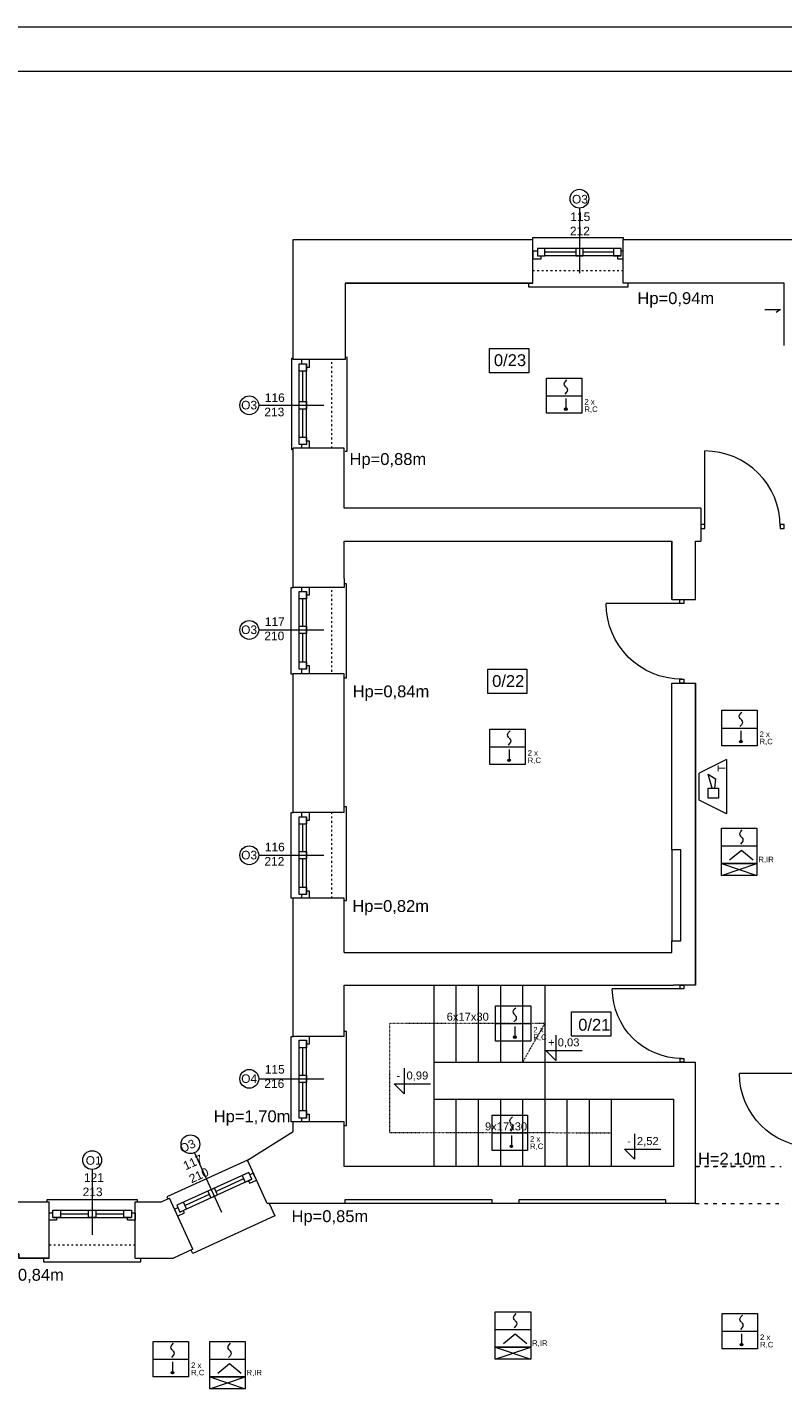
# Model space of a CAD drawing. Header units: centimetres. Extents: x 74437 to 92332, y -37016 to -3432.
# Tile 18 of 68: x 80290 to 81312, y -30092 to -28252. Entities that reach past the tile are written whole.
import ezdxf

# ---------------------------------------------------------------- set-up
doc = ezdxf.new("R2010")
doc.units = ezdxf.units.CM
doc.header["$LTSCALE"] = 0.02
doc.linetypes.add('ACAD_ISO03W100', pattern=[30, 12, -18])
doc.layers.get('0').update_dxf_attribs({"color": 8, "lineweight": 13})
for name, color, linetype, lineweight in [('_pk_tabelka', 7, 'Continuous', 15), ('ei30', 8, 'Continuous', 13), ('Linia SSP', 7, 'Continuous', 35), ('LINIE PRZEKROJOWE', 8, 'Continuous', 13), ('OPISY', 8, 'Continuous', 13), ('OSIE', 8, 'ACAD_ISO03W100', 13), ('stolarka', 8, 'Continuous', 13), ('WIDOK', 8, 'Continuous', 13)]:
    doc.layers.add(name, color=color, linetype=linetype, lineweight=lineweight)
doc.styles.get("Standard").update_dxf_attribs({"font": 'arial.ttf', "height": 12})

# ---------------------------------------------------------------- blocks, each defined once
blk = doc.blocks.new('*U3')
at = {"layer": 'stolarka', "transparency": 33554684}
blk.add_lwpolyline([(5, 0), (5, 95)], dxfattribs=at)
for points in [[(0, 2.5), (0, -2.5), (5, -2.5), (5, 2.5)], [(100, -2.5), (105, -2.5), (105, 2.5), (100, 2.5)]]:
    blk.add_lwpolyline(points, close=True, dxfattribs=at)
blk.add_arc((5, 0), 95, 0, 90, dxfattribs=at)

msp = doc.modelspace()

# ---------------------------------------------------------------- hatches: boundary and pattern name
at = {"layer": 'Linia SSP', "lineweight": 5}
for points in [[(81020.2, -28768.4, 1), (81016.8, -28768.4, 1)], [(81257, -29217.5, 1), (81253.5, -29217.5, 1)], [(80943.6, -29242.8, 1), (80940.1, -29242.8, 1)], [(80951.2, -29616.8, 1), (80947.7, -29616.8, 1)], [(80946.7, -29764.3, 1), (80943.2, -29764.3, 1)], [(81257.7, -30032.3, 1), (81254.2, -30032.3, 1)], [(80488.4, -30070.1, 1), (80484.9, -30070.1, 1)]]:
    msp.add_hatch(color=256, dxfattribs=at).paths.add_polyline_path(points)

# ---------------------------------------------------------------- linework, layer by layer
for points in [[(80974, -28539.2), (80974, -28536.2), (81096, -28536.2), (81096, -28539.2)], [(80974, -28598.1), (80967.9, -28598.1), (80967.9, -28603.1), (81098, -28603.1), (81103, -28603.1), (81103, -28598.1)], [(81287.7, -28633.8), (81309, -28633.8), (81303.1, -28637.5)], [(80720, -28825.1), (80722.9, -28825.1), (80722.9, -28698.4), (80722.9, -28698.3), (80720, -28698.3)], [(80650, -28823.3), (80648, -28823.3), (80648, -28699.5), (80650, -28699.5)], [(80650, -29126.4), (80647, -29126.4), (80647, -29009.1), (80650, -29009.1)], [(80719, -29131.1), (80721.9, -29131.1), (80721.9, -29004.4), (80721.9, -29004.3), (80719, -29004.3)], [(80719, -29432.3), (80721.9, -29432.3), (80721.9, -29305.7), (80721.9, -29305.6), (80719, -29305.6)], [(80650, -29429.1), (80647, -29429.1), (80647, -29313.1), (80650, -29313.1)], [(80840, -29546.5), (80840, -29791.5)], [(80870, -29546.5), (80870, -29650.5)], [(80900, -29546.5), (80900, -29650.5)], [(80930, -29546.5), (80930, -29650.5)], [(80960, -29546.5), (80960, -29650.5)], [(80990, -29546.5), (80990, -29650.5)], [(80650, -29731.1), (80647, -29731.1), (80647, -29616.1), (80650, -29616.1)], [(80719, -29736.1), (80721.9, -29736.1), (80721.9, -29609.5), (80721.9, -29609.4), (80719, -29609.4)], [(80870, -29700.5), (80870, -29791.5)], [(80900, -29700.5), (80900, -29791.5)], [(80930, -29700.5), (80930, -29791.5)], [(80960, -29700.5), (80960, -29791.5)], [(80990, -29700.5), (80990, -29791.5)], [(81020, -29700.5), (81020, -29791.5)], [(81050, -29700.5), (81050, -29791.5)], [(81080, -29700.5), (81080, -29791.5)], [(80589.1, -29785.7), (80587.9, -29783), (80479.1, -29832.6), (80480.3, -29835.4)], [(80317, -29839.4), (80317, -29836.4), (80439, -29836.4), (80439, -29839.4)], [(80617.2, -29841.5), (80624.9, -29858.3), (80514.2, -29909), (80514.2, -29909), (80512.1, -29904.5)], [(80317, -29915.4), (80312, -29915.4), (80312, -29920.4), (80439, -29920.4), (80444, -29920.4), (80444, -29915.4)]]:
    msp.add_lwpolyline(points)
at = {"layer": '_pk_tabelka', "color": 7, "ltscale": 3}
for p, q in [((82865.7, -28252.2), (74455.7, -28252.2)), ((82805.7, -28312.2), (74705.7, -28312.2))]:
    msp.add_line(p, q, dxfattribs=at)
at = {"layer": 'Linia SSP', "linetype": 'Continuous', "lineweight": 5}
for p, q in [((81016.3, -28734.1), (81016.7, -28732.5)), ((81016.7, -28735.7), (81016.3, -28734.1)), ((81016.7, -28732.5), (81017.9, -28730.8)), ((81017.6, -28737.1), (81016.7, -28735.7)), ((81017.9, -28730.8), (81019.8, -28728.6)), ((81019.1, -28745.7), (81017.1, -28747.9)), ((81017.9, -28737.5), (81017.6, -28737.1)), ((81018.5, -28738.2), (81017.9, -28737.5)), ((81018.5, -28738.2), (81019.1, -28738.9)), ((81019.1, -28738.9), (81019.4, -28739.4)), ((81020.3, -28743.9), (81019.1, -28745.7)), ((81019.4, -28739.4), (81020.3, -28740.7)), ((81020.3, -28740.7), (81020.7, -28742.3)), ((81020.7, -28742.3), (81020.3, -28743.9)), ((81253.1, -29183.2), (81253.5, -29181.6)), ((81253.5, -29184.8), (81253.1, -29183.2)), ((81253.5, -29181.6), (81254.7, -29179.8)), ((81254.4, -29186.1), (81253.5, -29184.8)), ((81255.9, -29194.7), (81253.9, -29196.9)), ((81254.7, -29186.6), (81254.4, -29186.1)), ((81254.7, -29179.8), (81256.6, -29177.6)), ((81255.3, -29187.3), (81254.7, -29186.6)), ((81255.3, -29187.3), (81255.9, -29188)), ((81255.9, -29188), (81256.2, -29188.4)), ((81257.1, -29193), (81255.9, -29194.7)), ((81256.2, -29188.4), (81257.1, -29189.8)), ((81257.1, -29189.8), (81257.5, -29191.4)), ((81257.5, -29191.4), (81257.1, -29193)), ((80939.6, -29208.5), (80940, -29206.9)), ((80940, -29210.1), (80939.6, -29208.5)), ((80940, -29206.9), (80941.2, -29205.2)), ((80940.9, -29211.5), (80940, -29210.1)), ((80941.2, -29211.9), (80940.9, -29211.5)), ((80941.2, -29205.2), (80943.1, -29203)), ((80941.8, -29212.6), (80941.2, -29211.9)), ((80941.8, -29212.6), (80942.4, -29213.3)), ((80942.4, -29213.3), (80942.7, -29213.8)), ((80942.7, -29213.8), (80943.6, -29215.1)), ((80942.4, -29220.1), (80940.5, -29222.3)), ((80943.6, -29218.3), (80942.4, -29220.1)), ((80943.6, -29215.1), (80944, -29216.7)), ((80944, -29216.7), (80943.6, -29218.3)), ((81253.7, -29342.5), (81254.1, -29340.9)), ((81254.1, -29344.1), (81253.7, -29342.5)), ((81254.1, -29340.9), (81255.3, -29339.1)), ((81255.3, -29339.1), (81257.2, -29336.9)), ((81255, -29345.4), (81254.1, -29344.1)), ((81256.5, -29354), (81254.6, -29356.2)), ((81255.3, -29345.9), (81255, -29345.4)), ((81255.9, -29346.5), (81255.3, -29345.9)), ((81255.9, -29346.5), (81256.5, -29347.2)), ((81256.5, -29347.2), (81256.8, -29347.7)), ((81257.7, -29352.2), (81256.5, -29354)), ((81256.8, -29347.7), (81257.7, -29349)), ((81257.7, -29349), (81258.1, -29350.6)), ((81258.1, -29350.6), (81257.7, -29352.2)), ((80947.2, -29582.6), (80947.6, -29581)), ((80947.6, -29581), (80948.8, -29579.2)), ((80948.8, -29579.2), (80950.8, -29577)), ((80947.6, -29584.1), (80947.2, -29582.6)), ((80948.5, -29585.5), (80947.6, -29584.1)), ((80950.1, -29594.1), (80948.1, -29596.3)), ((80948.8, -29585.9), (80948.5, -29585.5)), ((80949.4, -29586.6), (80948.8, -29585.9)), ((80949.4, -29586.6), (80950.1, -29587.3)), ((80950.1, -29587.3), (80950.4, -29587.8)), ((80951.2, -29592.3), (80950.1, -29594.1)), ((80950.4, -29587.8), (80951.2, -29589.1)), ((80951.2, -29589.1), (80951.6, -29590.7)), ((80951.6, -29590.7), (80951.2, -29592.3)), ((80942.7, -29730.1), (80943.1, -29728.5)), ((80943.1, -29728.5), (80944.3, -29726.7)), ((80944.3, -29726.7), (80946.3, -29724.5)), ((80943.1, -29731.6), (80942.7, -29730.1)), ((80944, -29733), (80943.1, -29731.6)), ((80945.5, -29741.6), (80943.6, -29743.8)), ((80944.3, -29733.4), (80944, -29733)), ((80944.9, -29734.1), (80944.3, -29733.4)), ((80944.9, -29734.1), (80945.5, -29734.8)), ((80945.5, -29734.8), (80945.8, -29735.3)), ((80946.7, -29739.8), (80945.5, -29741.6)), ((80945.8, -29735.3), (80946.7, -29736.6)), ((80946.7, -29736.6), (80947.1, -29738.2)), ((80947.1, -29738.2), (80946.7, -29739.8)), ((80947.9, -29995.9), (80948.2, -29994.3)), ((80948.2, -29997.5), (80947.9, -29995.9)), ((80948.2, -29994.3), (80949.4, -29992.5)), ((80949.1, -29998.8), (80948.2, -29997.5)), ((80949.4, -29999.3), (80949.1, -29998.8)), ((80949.4, -29992.5), (80951.4, -29990.3)), ((80950, -30000), (80949.4, -29999.3)), ((80950, -30000), (80950.7, -30000.7)), ((80950.7, -30000.7), (80951, -30001.1)), ((80951, -30001.1), (80951.8, -30002.4)), ((80951.8, -30002.4), (80952.2, -30004)), ((80952.2, -30004), (80951.8, -30005.6)), ((81253.8, -29998.1), (81254.2, -29996.5)), ((81254.2, -29999.6), (81253.8, -29998.1)), ((81254.2, -29996.5), (81255.3, -29994.7)), ((81255, -30001), (81254.2, -29999.6)), ((81255.3, -30001.4), (81255, -30001)), ((81255.3, -29994.7), (81257.3, -29992.5)), ((81256, -30002.1), (81255.3, -30001.4)), ((81256, -30002.1), (81256.6, -30002.8)), ((81256.6, -30002.8), (81256.9, -30003.3)), ((81256.9, -30003.3), (81257.7, -30004.6)), ((81257.7, -30004.6), (81258.1, -30006.2)), ((80950.7, -30007.4), (80948.7, -30009.6)), ((80951.8, -30005.6), (80950.7, -30007.4)), ((81256.6, -30009.6), (81254.6, -30011.8)), ((81257.7, -30007.8), (81256.6, -30009.6)), ((81258.1, -30006.2), (81257.7, -30007.8)), ((80484.4, -30035.8), (80484.8, -30034.2)), ((80484.8, -30037.4), (80484.4, -30035.8)), ((80484.8, -30034.2), (80486, -30032.4)), ((80485.7, -30038.8), (80484.8, -30037.4)), ((80486, -30039.2), (80485.7, -30038.8)), ((80486, -30032.4), (80487.9, -30030.2)), ((80486.6, -30039.9), (80486, -30039.2)), ((80486.6, -30039.9), (80487.2, -30040.6)), ((80487.2, -30040.6), (80487.5, -30041.1)), ((80487.5, -30041.1), (80488.4, -30042.4)), ((80561.7, -30035.8), (80562.1, -30034.2)), ((80562.1, -30037.4), (80561.7, -30035.8)), ((80562.1, -30034.2), (80563.2, -30032.4)), ((80562.9, -30038.7), (80562.1, -30037.4)), ((80563.2, -30039.1), (80562.9, -30038.7)), ((80563.2, -30032.4), (80565.2, -30030.2)), ((80563.8, -30039.8), (80563.2, -30039.1)), ((80563.8, -30039.8), (80564.5, -30040.5)), ((80564.5, -30040.5), (80564.8, -30041)), ((80564.8, -30041), (80565.6, -30042.3)), ((80487.2, -30047.4), (80485.3, -30049.6)), ((80488.4, -30045.6), (80487.2, -30047.4)), ((80488.4, -30042.4), (80488.8, -30044)), ((80488.8, -30044), (80488.4, -30045.6)), ((80564.5, -30047.3), (80562.5, -30049.5)), ((80565.6, -30045.5), (80564.5, -30047.3)), ((80565.6, -30042.3), (80566, -30043.9)), ((80566, -30043.9), (80565.6, -30045.5))]:
    msp.add_line(p, q, dxfattribs=at)
at = {"layer": 'Linia SSP', "lineweight": 5}
for p, q in [((80992.6, -28750.1), (81040.4, -28750.1)), ((81018.5, -28753.9), (81018.5, -28768.4)), ((81229.4, -29199.1), (81277.2, -29199.1)), ((81255.3, -29203), (81255.3, -29217.5)), ((80915.9, -29224.5), (80963.7, -29224.5)), ((80941.8, -29228.3), (80941.8, -29242.8)), ((81235.6, -29241.5), (81198.9, -29259.9)), ((81235.6, -29241.5), (81235.6, -29315)), ((81198.9, -29296.6), (81198.9, -29259.9)), ((81211.2, -29261.4), (81221.1, -29267.8)), ((81216.3, -29280.2), (81211.2, -29261.4)), ((81221.1, -29267.8), (81219.8, -29280.2)), ((81211.2, -29294), (81211.2, -29280.2)), ((81211.2, -29280.2), (81225, -29280.2)), ((81225, -29280.2), (81225, -29294)), ((81235.6, -29315), (81198.9, -29296.6)), ((81225, -29294), (81211.2, -29294)), ((81229.1, -29358.5), (81276.8, -29358.5)), ((81255.9, -29364.8), (81240.1, -29377.9)), ((81271.8, -29377.9), (81255.9, -29364.8)), ((81229.1, -29398.6), (81276.8, -29382.3)), ((81229.1, -29382.3), (81276.8, -29398.6)), ((80923.6, -29598.5), (80971.3, -29598.5)), ((80949.5, -29602.3), (80949.5, -29616.8)), ((80919, -29746), (80966.8, -29746)), ((80944.9, -29749.8), (80944.9, -29764.3)), ((80923.2, -30011.9), (80971, -30011.9)), ((80950.1, -30018.2), (80934.2, -30031.3)), ((80965.9, -30031.3), (80950.1, -30018.2)), ((81230.1, -30014), (81277.8, -30014)), ((81256, -30017.8), (81256, -30032.3)), ((80923.2, -30052), (80971, -30035.7)), ((80923.2, -30035.7), (80971, -30052)), ((80460.7, -30051.7), (80508.5, -30051.7)), ((80486.6, -30055.6), (80486.6, -30070.1)), ((80537, -30051.7), (80584.8, -30051.7)), ((80563.9, -30058.1), (80548, -30071.2)), ((80579.7, -30071.2), (80563.9, -30058.1)), ((80537, -30091.9), (80584.8, -30075.6)), ((80537, -30075.6), (80584.8, -30091.9))]:
    msp.add_line(p, q, dxfattribs=at)
for points in [[(80992.6, -28726.2), (81040.4, -28726.2), (81040.4, -28773.9), (80992.6, -28773.9)], [(81229.4, -29175.2), (81277.2, -29175.2), (81277.2, -29223), (81229.4, -29223)], [(80915.9, -29200.6), (80963.7, -29200.6), (80963.7, -29248.3), (80915.9, -29248.3)], [(81229.1, -29334.6), (81276.8, -29334.6), (81276.8, -29382.3), (81229.1, -29382.3)], [(81229.1, -29398.6), (81229.1, -29382.3), (81276.8, -29382.3), (81276.8, -29398.6)], [(80923.6, -29574.6), (80971.3, -29574.6), (80971.3, -29622.4), (80923.6, -29622.4)], [(80919, -29722.1), (80966.8, -29722.1), (80966.8, -29769.9), (80919, -29769.9)], [(80923.2, -29988), (80971, -29988), (80971, -30035.7), (80923.2, -30035.7)], [(81230.1, -29990.1), (81277.8, -29990.1), (81277.8, -30037.9), (81230.1, -30037.9)], [(80460.7, -30027.9), (80508.5, -30027.9), (80508.5, -30075.6), (80460.7, -30075.6)], [(80537, -30027.9), (80584.8, -30027.9), (80584.8, -30075.6), (80537, -30075.6)], [(80923.2, -30052), (80923.2, -30035.7), (80971, -30035.7), (80971, -30052)], [(80537, -30091.9), (80537, -30075.6), (80584.8, -30075.6), (80584.8, -30091.9)]]:
    msp.add_lwpolyline(points, close=True, dxfattribs=at)
for centre in [(81018.5, -28768.4), (81255.3, -29217.5), (80941.8, -29242.8), (80949.5, -29616.8), (80944.9, -29764.3), (81256, -30032.3), (80486.6, -30070.1)]:
    msp.add_circle(centre, 1.75, dxfattribs=at)
at = {"layer": 'LINIE PRZEKROJOWE'}
for points in [[(80650, -28580.5), (80650, -28539.2), (80974, -28539)], [(80720, -28598.1), (80974, -28598.1), (80974, -28539.2)], [(81096, -28598.1), (81096, -28539)], [(81096, -28539.2), (81544.9, -28539)], [(80650, -28701.1), (80650, -28558.8)], [(80974, -28598.1), (80720, -28598.1), (80720, -28701.1)], [(81314, -28682.1), (81314, -28598.1), (81096, -28598.1)], [(80720, -28701.1), (80650, -28701.1)], [(80650, -29009.1), (80650, -28821.1)], [(80719, -28902.1), (80719, -28821.1), (80650, -28821.1)], [(81201, -28902.1), (80719, -28902.1)], [(81201, -28902.1), (81201, -28946.5)], [(80719, -28997.1), (80719, -28946.5)], [(80719, -28946.5), (81162, -28946.5)], [(81162, -29025.5), (81162, -28946.5)], [(81162, -28946.5), (81162, -29025.5), (81193.9, -29025.5)], [(81193.9, -28946.5), (81201, -28946.5)], [(81193.9, -29025.5), (81193.9, -28946.5)], [(80719, -29009.1), (80650, -29009.1)], [(80719, -28997.1), (80719, -29009.1)], [(80650, -29313.1), (80650, -29126.1)], [(80719, -29313.1), (80719, -29126.1), (80650, -29126.1)], [(80719, -29295.5), (80719, -29126.1)], [(81162, -29363.5), (81162, -29138.5)], [(81162, -29138.5), (81193.9, -29138.5)], [(81193.9, -29138.5), (81193.9, -29546.5), (81164, -29546.5)], [(81193.9, -29546.5), (81193.9, -29138.5)], [(80719, -29313.1), (80650, -29313.1)], [(81162, -29502.5), (81162, -29486.5), (81174, -29486.5), (81174, -29363.5), (81162, -29363.5)], [(80650, -29616.1), (80650, -29429.1)], [(80719, -29502.5), (80719, -29429.1), (80650, -29429.1)], [(80719, -29502.5), (80719, -29429.1)], [(80719, -29502.5), (81162, -29502.5), (81162, -29486.5)], [(80719, -29502.5), (80719, -29502.5), (81162, -29502.5)], [(80719, -29598.5), (80719, -29546.5)], [(80719, -29616.1), (80719, -29546.5)], [(80719, -29546.5), (81164, -29546.5)], [(80719, -29616.1), (80650, -29616.1)], [(80840, -29650.5), (81164, -29650.5)], [(80840, -29650.5), (80840, -29700.5)], [(80990, -29650.5), (80990, -29700.5)], [(81164, -29650.5), (81193.9, -29650.5)], [(81193.9, -29841.5), (81193.9, -29650.5)], [(80840, -29700.5), (81164, -29700.5)], [(81164, -29700.5), (81164, -29791.5)], [(80587.9, -29783), (80650, -29744.2)], [(80650, -29744.2), (80650, -29731.1)], [(80719, -29791.5), (80719, -29731.1), (80650, -29731.1)], [(81099, -29791.5), (80719, -29791.5), (80719, -29731.1)], [(80614.5, -29841.5), (80587.9, -29783)], [(81193.9, -29841.5), (81193.9, -29773.6)], [(81164, -29791.5), (81099, -29791.5)], [(80026, -29839.4), (80320, -29839.4)], [(80279, -29909.4), (80279, -29915.4), (80320, -29915.4), (80320, -29839.4)], [(80436, -29839.4), (80471.5, -29839.4), (80482.6, -29834.3)], [(80436, -29915.4), (80436, -29839.4)], [(80514.2, -29903.4), (80482.6, -29834.3)], [(81193.9, -29841.5), (81153.9, -29841.5), (81153.9, -29836.5), (80954.9, -29836.5), (80954.9, -29841.5), (80918.9, -29841.5), (80918.9, -29836.5), (80719.9, -29836.5), (80719.9, -29841.5), (80693.5, -29841.5)], [(80719.9, -29841.5), (80614.5, -29841.5), (80614.5, -29841.5)], [(80320, -29915.4), (80279, -29915.4), (80279, -29909.4), (80079, -29909.4), (80079, -29915.4)], [(80514.2, -29903.4), (80488, -29915.4)], [(80436, -29915.4), (80488, -29915.4)]]:
    msp.add_lwpolyline(points, dxfattribs=at)
at = {"layer": 'OPISY'}
for p, q in [((81004.9, -29614.1), (81004.9, -29648.4)), ((81004.9, -29648.4), (80991.4, -29634.9)), ((80991.4, -29634.9), (81040.6, -29634.9)), ((80800, -29658.9), (80800, -29693.2)), ((80800, -29693.2), (80786.5, -29679.7)), ((80786.5, -29679.7), (80835.7, -29679.7)), ((81111.5, -29747.5), (81111.5, -29781.8)), ((81111.5, -29781.8), (81098, -29768.3)), ((81098, -29768.3), (81147.2, -29768.3))]:
    msp.add_line(p, q, dxfattribs=at)
for points in [[(81036.9, -28496.6), (81036.9, -28584.7)], [(80603.2, -28763.1), (80691.3, -28763.1)], [(80603.2, -29066.6), (80691.3, -29066.6)], [(80603.2, -29371.1), (80691.3, -29371.1)], [(80603.2, -29673.1), (80691.3, -29673.1)], [(80516.2, -29773), (80552.7, -29853.2)], [(80378, -29795.6), (80378, -29883.7)]]:
    msp.add_lwpolyline(points, dxfattribs=at)
for points in [[(80915.5, -28686.2), (80968.3, -28686.2), (80968.3, -28719.2), (80915.5, -28719.2)], [(80913.1, -29119.7), (80965.9, -29119.7), (80965.9, -29152.7), (80913.1, -29152.7)], [(81026.4, -29582.7), (81079.2, -29582.7), (81079.2, -29615.6), (81026.4, -29615.6)]]:
    msp.add_lwpolyline(points, close=True, dxfattribs=at)
for centre in [(81036.9, -28483.9), (80590.5, -28763.1), (80590.5, -29066.6), (80590.5, -29371.1), (80590.5, -29673.1), (80510.9, -29761.5), (80378, -29782.9)]:
    msp.add_circle(centre, 12.7, dxfattribs=at)
at = {"layer": 'OSIE'}
for points in [[(80990, -29598.5), (80840, -29598.5), (80780, -29598.5), (80780, -29700.5), (80780, -29745.5), (81080, -29746), (81080, -29746)], [(80990, -29598.5), (80960, -29650.5)]]:
    msp.add_lwpolyline(points, dxfattribs=at)
at = {"layer": 'stolarka'}
for points in [[(80990.2, -28551.3), (80980.2, -28551.3), (80980.2, -28561.3), (80990.2, -28561.3)], [(81041.9, -28551.3), (81031.9, -28551.3), (81031.9, -28561.3), (81041.9, -28561.3)], [(81093.2, -28551.3), (81083.2, -28551.3), (81083.2, -28561.3), (81093.2, -28561.3)], [(80658, -28717.1), (80658, -28707.1), (80668, -28707.1), (80668, -28717.1)], [(80658, -28768.1), (80658, -28758.1), (80668, -28758.1), (80668, -28768.1)], [(80658, -28816.1), (80658, -28806.1), (80668, -28806.1), (80668, -28816.1)], [(80658, -29024.6), (80658, -29014.6), (80668, -29014.6), (80668, -29024.6)], [(80658, -29071.6), (80658, -29061.6), (80668, -29061.6), (80668, -29071.6)], [(80658, -29119.6), (80658, -29109.6), (80668, -29109.6), (80668, -29119.6)], [(80658, -29329.1), (80658, -29319.1), (80668, -29319.1), (80668, -29329.1)], [(80658, -29376.1), (80658, -29366.1), (80668, -29366.1), (80668, -29376.1)], [(80658, -29424.1), (80658, -29414.1), (80668, -29414.1), (80668, -29424.1)], [(80658, -29631.1), (80658, -29621.1), (80668, -29621.1), (80668, -29631.1)], [(80658, -29678.1), (80658, -29668.1), (80668, -29668.1), (80668, -29678.1)], [(80658, -29726.1), (80658, -29716.1), (80668, -29716.1), (80668, -29726.1)], [(80589.8, -29799.6), (80580.7, -29803.7), (80584.9, -29812.8), (80594, -29808.7)], [(80543.4, -29820.8), (80534.4, -29824.9), (80538.5, -29834), (80547.6, -29829.9)], [(80325, -29850.4), (80335, -29850.4), (80335, -29860.4), (80325, -29860.4)], [(80373, -29850.4), (80383, -29850.4), (80383, -29860.4), (80373, -29860.4)], [(80421, -29850.4), (80431, -29850.4), (80431, -29860.4), (80421, -29860.4)], [(80501.6, -29839.9), (80492.5, -29844), (80496.7, -29853.1), (80505.8, -29849)]]:
    msp.add_lwpolyline(points, close=True, dxfattribs=at)
for points in [[(81093.2, -28551.3), (80990.2, -28551.3)], [(80980.2, -28555), (80974, -28555), (80974, -28565), (80985.2, -28565), (80985.2, -28561.3)], [(81031.9, -28556.3), (80990.2, -28556.3)], [(81093.2, -28561.3), (80990.2, -28561.3)], [(81083.2, -28556.3), (81041.9, -28556.3)], [(81088.2, -28561.3), (81088.2, -28565), (81096, -28565)], [(81096, -28555), (81093.2, -28555)], [(80658, -28812.1), (80658, -28708.1)], [(80661.6, -28707.1), (80661.6, -28701.1)], [(80663, -28758.1), (80663, -28717.1)], [(80671.6, -28701.1), (80671.6, -28712.1), (80668, -28712.1)], [(80668, -28812.1), (80668, -28708.1)], [(80663, -28806.1), (80663, -28768.1)], [(80668, -28811.1), (80671.6, -28811.1), (80671.6, -28821.1), (80661.6, -28821.1), (80661.6, -28816.1)], [(80661.6, -29014.6), (80661.6, -29009.1)], [(80671.6, -29009.1), (80671.6, -29019.6), (80668, -29019.6)], [(80658, -29119.6), (80658, -29015.6)], [(80663, -29061.6), (80663, -29024.6)], [(80668, -29119.6), (80668, -29015.6)], [(80663, -29109.6), (80663, -29071.6)], [(80668, -29114.6), (80671.6, -29114.6), (80671.6, -29126.1), (80661.6, -29126.1), (80661.6, -29119.6)], [(80658, -29424.1), (80658, -29320.1)], [(80661.6, -29319.1), (80661.6, -29313.1)], [(80671.6, -29313.1), (80671.6, -29324.1), (80668, -29324.1)], [(80668, -29424.1), (80668, -29320.1)], [(80663, -29366.1), (80663, -29329.1)], [(80663, -29414.1), (80663, -29376.1)], [(80668, -29419.1), (80671.6, -29419.1), (80671.6, -29429.1), (80661.6, -29429.1), (80661.6, -29424.1)], [(80671.6, -29616.1), (80671.6, -29626.1), (80668, -29626.1)], [(80658, -29726.1), (80658, -29622.1)], [(80663, -29668.1), (80663, -29631.1)], [(80668, -29726.1), (80668, -29622.1)], [(80663, -29716.1), (80663, -29678.1)], [(80668, -29721.1), (80671.6, -29721.1), (80671.6, -29731.1), (80661.6, -29731.1), (80661.6, -29726.1)], [(80589.8, -29799.6), (80492.5, -29844)], [(80589.4, -29810.8), (80591, -29814.1), (80600.1, -29809.9), (80595.9, -29800.8), (80591.4, -29802.9)], [(80594, -29808.7), (80496.7, -29853.1)], [(80582.8, -29808.3), (80545.5, -29825.3)], [(80536.4, -29829.5), (80503.7, -29844.4)], [(80330, -29860.4), (80330, -29864), (80320, -29864), (80320, -29854), (80325, -29854)], [(80325, -29850.4), (80429, -29850.4)], [(80335, -29855.4), (80373, -29855.4)], [(80383, -29855.4), (80421, -29855.4)], [(80431, -29854), (80436, -29854), (80436, -29864), (80426, -29864), (80426, -29860.4)], [(80494, -29847.3), (80489.5, -29849.4), (80493.6, -29858.5), (80502.7, -29854.4), (80501.2, -29851)], [(80325, -29860.4), (80431, -29860.4)]]:
    msp.add_lwpolyline(points, dxfattribs=at)
at = {"layer": 'WIDOK', "linetype": 'ACAD_ISO03W100', "ltscale": 10}
for points in [[(80974, -28581.1), (81096, -28581.1)], [(80702, -28821.1), (80702, -28703.1)], [(80702, -29123.1), (80702, -29009.1)], [(80702, -29429.1), (80702, -29313.1)], [(80320, -29897.4), (80436, -29897.4)]]:
    msp.add_lwpolyline(points, dxfattribs=at)
at = {"layer": 'WIDOK'}
for points in [[(81162, -29363.5), (81162, -29486.5)], [(80918.9, -29841.5), (80719.9, -29841.5)], [(81153.9, -29841.5), (80954.9, -29841.5)]]:
    msp.add_lwpolyline(points, dxfattribs=at)
at = {"layer": 'WIDOK', "linetype": 'ACAD_ISO03W100', "ltscale": 20}
for points in [[(81193.9, -29791.5), (81283.9, -29791.5)], [(81283.9, -29791.5), (81193.9, -29791.5)], [(81283.9, -29791.5), (81309.9, -29791.5)], [(81193.9, -29841.5), (81314, -29841.5)]]:
    msp.add_lwpolyline(points, dxfattribs=at)

# ---------------------------------------------------------------- block references
at = {"layer": 'stolarka', "transparency": 33554684, "xscale": 1.076190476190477, "yscale": 1.076190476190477, "zscale": 1.076190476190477}
msp.add_blockref('*U3', (81201, -28927), dxfattribs=at)
at = {"layer": 'stolarka', "transparency": 33554684, "rotation": 90.00000000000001}
for p, xscale, yscale, zscale in [((81175.3, -29025.5), -1.076190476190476, 1.076190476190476, 1.076190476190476), ((81175.5, -29546.5), -0.9904761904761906, 0.9904761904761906, 0.9904761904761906), ((81352.9, -29660.5), -1.047619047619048, 1.047619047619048, 1.047619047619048)]:
    msp.add_blockref('*U3', p, dxfattribs=dict(at, xscale=xscale, yscale=yscale, zscale=zscale))

# ---------------------------------------------------------------- texts
at = {"layer": 'ei30', "insert": (76945.4, -29918.4), "char_height": 16, "width": 260.963, "attachment_point": 1}
msp.add_mtext('\\pi217.82;EI30', dxfattribs=at)
at = {"layer": 'Linia SSP', "lineweight": 5}
for s, p in [('2 x', (81043.7, -28762.1)), ('R,C', (81043.7, -28772.1)), ('2 x', (81280.5, -29211.2)), ('R,C', (81280.5, -29221.1)), ('2 x', (80967, -29236.5)), ('R,C', (80967, -29246.5)), ('R,IR', (81278.9, -29380.5)), ('2 x', (80974.6, -29610.5)), ('R,C', (80974.6, -29620.5)), ('2 x', (80970.1, -29758)), ('R,C', (80970.1, -29768)), ('2 x', (81281.2, -30026)), ('R,IR', (80973, -30033.9)), ('R,C', (81281.2, -30036)), ('2 x', (80511.8, -30063.8)), ('R,C', (80511.8, -30073.8)), ('R,IR', (80586.8, -30073.8))]:
    msp.add_text(s, height=7.46, dxfattribs=at).set_placement(p)
msp.add_text('T', height=10, rotation=450, dxfattribs=at).set_placement((81234.1, -29257.8))
at = {"layer": 'OPISY', "ltscale": 0.15}
for s, p in [('Hp=0,94m', (81115.4, -28626.3)), ('Hp=0,88m', (80726, -28843.7)), ('Hp=0,84m', (80730.2, -29157.6)), ('Hp=0,82m', (80729.8, -29447.6)), ('Hp=1,70m', (80542.4, -29731.7)), ('H=2,10m', (81197.2, -29788.9)), ('Hp=0,85m', (80647.6, -29866.7)), ('Hp=0,84m', (80236, -29945.9))]:
    msp.add_text(s, height=16, dxfattribs=at).set_placement(p)
at = {"layer": 'OPISY'}
for s, insert, char_height, width, attachment_point in [('\\pi-3.6114;O3', (81030.5, -28478.8), 11.574, 12.831, 1), ('{\\fArial|b0|i0|c238|p34;0/23}', (80921.3, -28694.1), 16, 260.963, 1), ('\\pi-3.6114;O3', (80583.1, -28768.8), 11.574, 12.831, 7), ('\\pi-3.6114;O3', (80583.1, -29072.3), 11.574, 12.831, 7), ('{\\fArial|b0|i0|c238|p34;0/22}', (80918.9, -29127.6), 16, 260.963, 1), ('\\pi-3.6114;O3', (80583.1, -29376.8), 11.574, 12.831, 7), ('{\\fArial|b0|i0|c238|p34;6x17x30}', (80857.4, -29583.8), 10.8, 58.572, 1), ('{\\fArial|b0|i0|c238|p34;0/21}', (81035.3, -29592.1), 16, 260.963, 1), ('{\\fArial|b0|i0|c238|p34;+ 0,03}', (80994.6, -29618.4), 10.8, 58.572, 1), ('\\pi-3.5877;O4', (80583.1, -29678.8), 11.574, 12.831, 7), ('{\\fArial|b0|i0|c238|p34;-  0,99}', (80789.7, -29663.2), 10.8, 58.572, 1), ('{\\fArial|b0|i0|c238|p34;9x17x30}', (80909.2, -29732), 10.8, 58.572, 1), ('{\\fArial|b0|i0|c238|p34;-  2,52}', (81101.3, -29751.8), 10.8, 58.572, 1), ('\\pi-2.4943;O1', (80371.8, -29789.4), 11.574, 12.831, 7)]:
    msp.add_mtext(s, dxfattribs=dict(at, insert=insert, char_height=char_height, width=width, attachment_point=attachment_point))
at = {"layer": 'OPISY', "insert": (80519.2, -29764.8), "char_height": 11.57, "width": 12.831, "attachment_point": 9, "rotation": 24.5274}
msp.add_mtext('O3', dxfattribs=at)
at = {"layer": 'stolarka', "char_height": 11.574, "width": 12.831}
for s, insert, attachment_point in [('\\pi-5.8694;115\\P\\pi-6.4102;212', (81030.5, -28502.5), 1), ('\\pi-5.822;116\\P\\pi-6.4694;213', (80617.3, -28778), 7), ('\\pi-5.8259;117\\P\\pi-6.4496;210', (80617.3, -29080.6), 7), ('\\pi-5.822;116\\P\\pi-6.4102;212', (80617.3, -29385), 7), ('\\pi-5.8694;115\\P\\pi-6.4654;216', (80617.3, -29685.5), 7), ('\\pi-4.7088;121\\P\\pi-6.4694;213', (80371.6, -29831.8), 7)]:
    msp.add_mtext(s, dxfattribs=dict(at, insert=insert, attachment_point=attachment_point))
at = {"layer": 'stolarka', "insert": (80537, -29803.3), "char_height": 11.57, "width": 12.831, "attachment_point": 9, "rotation": 24.5274}
msp.add_mtext('117\\P210', dxfattribs=at)

doc.saveas('drawing.dxf')
